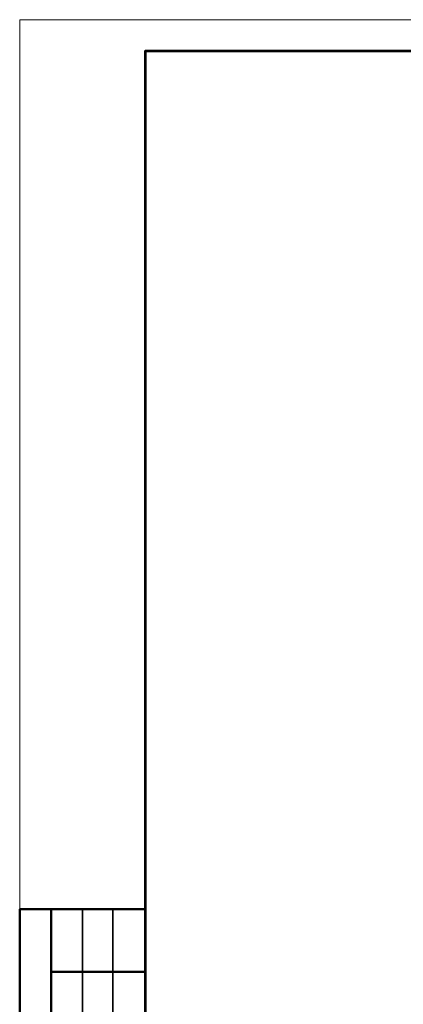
# Model space of a CAD drawing. Header units: millimetres. Extents: x -101899 to 582947, y -77476 to 345289.
# Tile 42 of 100: x 244863 to 250984, y -30262 to -14544. Entities that reach past the tile are written whole.
import ezdxf

# ---------------------------------------------------------------- set-up
doc = ezdxf.new("R2010")
doc.units = ezdxf.units.MM
doc.layers.add('ФОРМАТ', color=7, linetype='Continuous', lineweight=18)

# ---------------------------------------------------------------- blocks, each defined once
blk = doc.blocks.new('*U352')
at = {"layer": 'ФОРМАТ', "lineweight": 50}
for p, q in [((5, 155), (5, 90)), ((5, 145), (20, 145))]:
    blk.add_line(p, q, dxfattribs=at)
at = {"layer": 'ФОРМАТ', "lineweight": 35}
for p, q in [((10, 155), (10, 90)), ((14.84445362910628, 154.9999995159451), (14.84445362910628, 89.99999951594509))]:
    blk.add_line(p, q, dxfattribs=at)
at = {"layer": 'ФОРМАТ'}
blk.add_lwpolyline([(0, 297), (210, 297), (210, 0), (0, 0)], close=True, dxfattribs=at)
at = {"layer": 'ФОРМАТ', "lineweight": 53}
blk.add_lwpolyline([(20, 5), (205, 5), (205, 292), (20, 292)], close=True, dxfattribs=at)
at = {"layer": 'ФОРМАТ', "lineweight": 50}
blk.add_lwpolyline([(20, 90), (0, 90), (0, 155), (20, 155)], dxfattribs=at)

msp = doc.modelspace()

# ---------------------------------------------------------------- block references
at = {"xscale": 100, "yscale": 100, "zscale": 100}
msp.add_blockref('*U352', (244862.7524572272, -44244.34023759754), dxfattribs=at)

doc.saveas('drawing.dxf')
